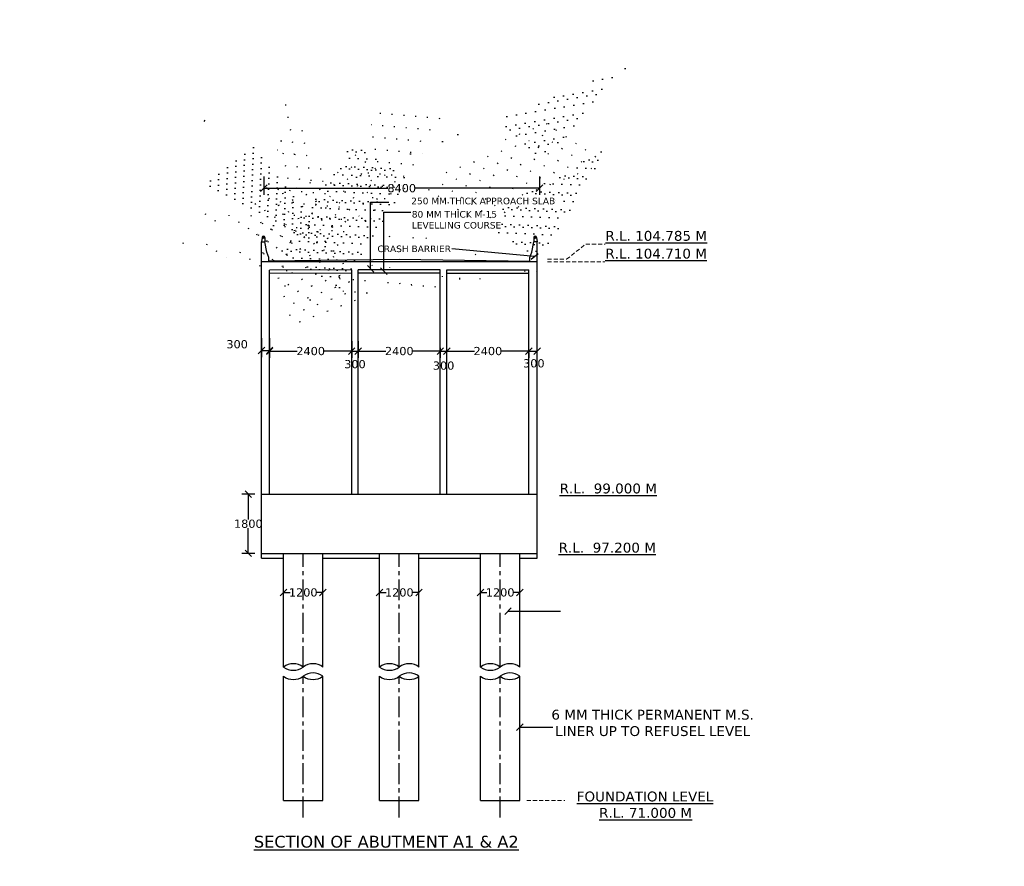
# Model space of a CAD drawing. Header units: millimetres. Extents: x -7746077780 to -3844657605, y -13315294818 to -6656873469.
# Tile 57 of 129: x -3871856291 to -3871826291, y -6657911807 to -6657886032. Entities that reach past the tile are written whole.
import ezdxf

# ---------------------------------------------------------------- set-up
doc = ezdxf.new("R2010")
doc.units = ezdxf.units.MM
doc.header["$MEASUREMENT"] = 0
doc.header["$PDMODE"] = 2
doc.linetypes.add('CENTER', pattern=[50.800000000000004, 31.75, -6.35, 6.35, -6.35])
doc.linetypes.add('HIDDEN', pattern=[0.375, 0.25, -0.125])
doc.layers.add('TEX', color=6, linetype='Continuous')
doc.layers.add('TEXT', color=7, linetype='Continuous')
doc.styles.get("Standard").update_dxf_attribs({"font": 'verdana.ttf', "height": 250})
doc.dimstyles.new('ISO-25', dxfattribs={"dimtxt": 250, "dimasz": 200, "dimexe": 200, "dimexo": 200, "dimgap": 0.02, "dimtad": 0, "dimtih": 1, "dimtoh": 1, "dimdec": 0, "dimdsep": 46, "dimtxsty": 'Standard', "dimblk": 'OBLIQUE', "dimcen": 150, "dimclrd": 1, "dimclre": 1, "dimclrt": 1, "dimadec": 0, "dimazin": 0, "dimtfac": 1, "dimtdec": 0, "dimtmove": 2, "dimatfit": 3, "dimldrblk": 'OBLIQUE', "dimfxl": 0, "dimarcsym": 0})
pattern_1 = [(49.99999999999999, (492906.1841540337, -498763.1500959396), (358.6300913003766, -31.37606749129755), [37.5, -412.5]), (355, (492906.1841540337, -498763.1500959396), (-69.37566680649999, 376.0960668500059), [30, -330]), (100.4514, (492936.0699934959, -498765.7647657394), (289.2546908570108, 344.7197710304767), [31.87009499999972, -350.5710559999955]), (46.18420000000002, (492906.1841540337, -498663.150097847), (533.620524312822, -82.75950716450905), [56.24999999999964, -618.7499999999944]), (96.63559999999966, (492950.652525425, -498670.0467500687), (467.3313527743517, 487.0589354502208), [47.80514399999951, -525.8564999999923]), (351.1842000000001, (492906.1841540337, -498663.150097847), (467.3309725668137, 487.0593004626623), [45, -495]), (21, (492956.1841540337, -498688.1500959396), (298.4535260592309, -201.3094453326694), [37.5, -412.5]), (326, (492956.1841540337, -498688.1500959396), (121.6576659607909, 362.5750225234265), [30, -330]), (71.45140000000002, (492981.0552706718, -498704.9258985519), (420.1113142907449, 161.2652483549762), [31.87009499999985, -350.5710559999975]), (37.50000000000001, (492906.1841540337, -498763.1500959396), (6.079927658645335, 166.4469269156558), [0, -326, 0, -335, 0, -331.25]), (7.499999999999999, (492906.1841540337, -498763.1500959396), (131.5347687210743, 197.2058559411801), [0, -191, 0, -318.5, 0, -126.25]), (327.5, (492794.6841540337, -498763.1500959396), (266.9112180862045, -11.2774358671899), [0, -125, 0, -390, 0, -517.5]), (317.5, (492744.6841540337, -498763.1500959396), (291.5930846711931, 50.0524911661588), [0, -162.5, 0, -259, 0, -367.5])]

# ---------------------------------------------------------------- blocks, each defined once
blk = doc.blocks.new('_Oblique')
at = {"color": 0, "linetype": 'ByBlock', "lineweight": -2}
blk.add_line((-0.5, -0.5), (0.5, 0.5), dxfattribs=at)
blk = doc.blocks.new('*D667')
at = {"color": 1, "lineweight": -2, "ltscale": 20, "transparency": 16777216}
for p, q in [((-3871848252.621595, -6657903270.428214), (-3871848252.621595, -6657903270.428212)), ((-3871848252.621595, -6657903470.428212), (-3871848055.176854, -6657903470.428212)), ((-3871847052.621596, -6657903470.428212), (-3871847250.066337, -6657903470.428212))]:
    blk.add_line(p, q, dxfattribs=at)
at = {"layer": 'Defpoints', "color": 0, "ltscale": 20, "transparency": 16777216}
for p in [(-3871848252.621595, -6657903470.428214), (-3871847052.621596, -6657903470.428212), (-3871847052.621596, -6657903470.428212)]:
    blk.add_point(p, dxfattribs=at)
at = {"color": 1, "lineweight": -2, "ltscale": 20, "transparency": 16777216, "xscale": 200, "yscale": 200, "zscale": 200, "rotation": 180}
blk.add_blockref('_Oblique', (-3871848252.621595, -6657903470.428212), dxfattribs=at)
at = {"color": 1, "lineweight": -2, "ltscale": 20, "transparency": 16777216, "xscale": 200, "yscale": 200, "zscale": 200}
blk.add_blockref('_Oblique', (-3871847052.621596, -6657903470.428212), dxfattribs=at)
at = {"color": 1, "ltscale": 20, "transparency": 16777216, "insert": (-3871847652.621595, -6657903470.428212), "char_height": 250, "attachment_point": 5}
blk.add_mtext('1200', dxfattribs=at)
blk = doc.blocks.new('*D668')
at = {"color": 1, "lineweight": -2, "ltscale": 20, "transparency": 16777216}
for p, q in [((-3871841052.621595, -6657903270.428214), (-3871841052.621595, -6657903270.428212)), ((-3871842252.621594, -6657903470.428212), (-3871842055.176853, -6657903470.428212)), ((-3871841052.621595, -6657903470.428212), (-3871841250.066336, -6657903470.428212))]:
    blk.add_line(p, q, dxfattribs=at)
at = {"layer": 'Defpoints', "color": 0, "ltscale": 20, "transparency": 16777216}
for p in [(-3871842252.621594, -6657903470.428212), (-3871842252.621594, -6657903470.428212), (-3871841052.621595, -6657903470.428214)]:
    blk.add_point(p, dxfattribs=at)
at = {"color": 1, "lineweight": -2, "ltscale": 20, "transparency": 16777216, "xscale": 200, "yscale": 200, "zscale": 200, "rotation": 180}
blk.add_blockref('_Oblique', (-3871842252.621594, -6657903470.428212), dxfattribs=at)
at = {"color": 1, "lineweight": -2, "ltscale": 20, "transparency": 16777216, "xscale": 200, "yscale": 200, "zscale": 200}
blk.add_blockref('_Oblique', (-3871841052.621595, -6657903470.428212), dxfattribs=at)
at = {"color": 1, "ltscale": 20, "transparency": 16777216, "insert": (-3871841652.621594, -6657903470.428212), "char_height": 250, "attachment_point": 5}
blk.add_mtext('1200', dxfattribs=at)
blk = doc.blocks.new('*D669')
at = {"color": 1, "lineweight": -2, "ltscale": 20, "transparency": 16777216}
for p, q in [((-3871845325.538973, -6657903270.428212), (-3871845325.538973, -6657903270.42821)), ((-3871844125.538973, -6657903270.428212), (-3871844125.538973, -6657903270.42821)), ((-3871845325.538973, -6657903470.42821), (-3871845128.094232, -6657903470.42821)), ((-3871844125.538973, -6657903470.42821), (-3871844322.983714, -6657903470.42821))]:
    blk.add_line(p, q, dxfattribs=at)
at = {"layer": 'Defpoints', "color": 0, "ltscale": 20, "transparency": 16777216}
for p in [(-3871845325.538973, -6657903470.42821), (-3871845325.538973, -6657903470.428212), (-3871844125.538973, -6657903470.428212)]:
    blk.add_point(p, dxfattribs=at)
at = {"color": 1, "lineweight": -2, "ltscale": 20, "transparency": 16777216, "xscale": 200, "yscale": 200, "zscale": 200, "rotation": 180}
blk.add_blockref('_Oblique', (-3871845325.538973, -6657903470.42821), dxfattribs=at)
at = {"color": 1, "lineweight": -2, "ltscale": 20, "transparency": 16777216, "xscale": 200, "yscale": 200, "zscale": 200}
blk.add_blockref('_Oblique', (-3871844125.538973, -6657903470.42821), dxfattribs=at)
at = {"color": 1, "ltscale": 20, "transparency": 16777216, "insert": (-3871844725.538973, -6657903470.42821), "char_height": 250, "attachment_point": 5}
blk.add_mtext('1200', dxfattribs=at)
blk = doc.blocks.new('*D670')
at = {"color": 1, "lineweight": -2, "ltscale": 20, "transparency": 16777216}
for p, q in [((-3871849125.538971, -6657900478.731065), (-3871849525.538975, -6657900478.731065)), ((-3871849325.538975, -6657900478.731065), (-3871849325.538975, -6657901248.002535)), ((-3871849325.538975, -6657902278.731063), (-3871849325.538975, -6657901509.459593)), ((-3871849125.538973, -6657902278.731063), (-3871849525.538975, -6657902278.731063))]:
    blk.add_line(p, q, dxfattribs=at)
at = {"layer": 'Defpoints', "color": 0, "ltscale": 20, "transparency": 16777216}
for p in [(-3871848925.538971, -6657900478.731065), (-3871849325.538975, -6657902278.731063), (-3871848925.538973, -6657902278.731063)]:
    blk.add_point(p, dxfattribs=at)
at = {"color": 1, "lineweight": -2, "ltscale": 20, "transparency": 16777216, "xscale": 200, "yscale": 200, "zscale": 200}
for p, rotation in [((-3871849325.538975, -6657900478.731065), 90), ((-3871849325.538975, -6657902278.731063), 270)]:
    blk.add_blockref('_Oblique', p, dxfattribs=dict(at, rotation=rotation))
at = {"color": 1, "ltscale": 20, "transparency": 16777216, "insert": (-3871849325.538974, -6657901378.731065), "char_height": 250, "attachment_point": 5}
blk.add_mtext('1800', dxfattribs=at)
blk = doc.blocks.new('*D671')
at = {"color": 1, "lineweight": -2, "ltscale": 20, "transparency": 16777216}
for p, q in [((-3871848925.53897, -6657895723.286179), (-3871848925.53897, -6657896303.015042)), ((-3871848675.53897, -6657895723.286179), (-3871848675.53897, -6657896303.015042)), ((-3871848925.53897, -6657896103.015042), (-3871848675.53897, -6657896103.015042))]:
    blk.add_line(p, q, dxfattribs=at)
at = {"layer": 'Defpoints', "color": 0, "ltscale": 20, "transparency": 16777216}
for p in [(-3871848925.53897, -6657895523.286179), (-3871848675.53897, -6657895523.286179), (-3871848675.53897, -6657896103.015042)]:
    blk.add_point(p, dxfattribs=at)
at = {"color": 1, "lineweight": -2, "ltscale": 20, "transparency": 16777216, "xscale": 200, "yscale": 200, "zscale": 200, "rotation": 180}
blk.add_blockref('_Oblique', (-3871848925.53897, -6657896103.015042), dxfattribs=at)
at = {"color": 1, "lineweight": -2, "ltscale": 20, "transparency": 16777216, "xscale": 200, "yscale": 200, "zscale": 200}
blk.add_blockref('_Oblique', (-3871848675.53897, -6657896103.015042), dxfattribs=at)
at = {"color": 1, "ltscale": 20, "transparency": 16777216, "insert": (-3871849666.170273, -6657895913.381297), "char_height": 250, "attachment_point": 5}
blk.add_mtext('300', dxfattribs=at)
blk = doc.blocks.new('*D672')
at = {"color": 1, "lineweight": -2, "ltscale": 20, "transparency": 16777216}
for p, q in [((-3871846175.538972, -6657895823.286178), (-3871846175.538972, -6657896321.610402)), ((-3871845975.538971, -6657895823.286178), (-3871845975.538971, -6657896321.610402)), ((-3871846175.538972, -6657896121.610402), (-3871845975.538971, -6657896121.610402))]:
    blk.add_line(p, q, dxfattribs=at)
at = {"layer": 'Defpoints', "color": 0, "ltscale": 20, "transparency": 16777216}
for p in [(-3871846175.538972, -6657895623.286178), (-3871845975.538971, -6657895623.286178), (-3871845975.538971, -6657896121.610402)]:
    blk.add_point(p, dxfattribs=at)
at = {"color": 1, "lineweight": -2, "ltscale": 20, "transparency": 16777216, "xscale": 200, "yscale": 200, "zscale": 200, "rotation": 180}
blk.add_blockref('_Oblique', (-3871846175.538972, -6657896121.610402), dxfattribs=at)
at = {"color": 1, "lineweight": -2, "ltscale": 20, "transparency": 16777216, "xscale": 200, "yscale": 200, "zscale": 200}
blk.add_blockref('_Oblique', (-3871845975.538971, -6657896121.610402), dxfattribs=at)
at = {"color": 1, "ltscale": 20, "transparency": 16777216, "insert": (-3871846075.538971, -6657896519.796741), "char_height": 250, "attachment_point": 5}
blk.add_mtext('300', dxfattribs=at)
blk = doc.blocks.new('*D673')
at = {"color": 1, "lineweight": -2, "ltscale": 20, "transparency": 16777216}
for p, q in [((-3871848675.53897, -6657895923.286178), (-3871848675.53897, -6657896321.610402)), ((-3871846175.538972, -6657895923.286178), (-3871846175.538972, -6657896321.610402)), ((-3871848675.53897, -6657896121.610402), (-3871847837.916258, -6657896121.610402)), ((-3871846175.538972, -6657896121.610402), (-3871847013.161684, -6657896121.610402))]:
    blk.add_line(p, q, dxfattribs=at)
at = {"layer": 'Defpoints', "color": 0, "ltscale": 20, "transparency": 16777216}
for p in [(-3871848675.53897, -6657895723.286178), (-3871846175.538972, -6657895723.286178), (-3871846175.538972, -6657896121.610402)]:
    blk.add_point(p, dxfattribs=at)
at = {"color": 1, "lineweight": -2, "ltscale": 20, "transparency": 16777216, "xscale": 200, "yscale": 200, "zscale": 200, "rotation": 180}
blk.add_blockref('_Oblique', (-3871848675.53897, -6657896121.610402), dxfattribs=at)
at = {"color": 1, "lineweight": -2, "ltscale": 20, "transparency": 16777216, "xscale": 200, "yscale": 200, "zscale": 200}
blk.add_blockref('_Oblique', (-3871846175.538972, -6657896121.610402), dxfattribs=at)
at = {"color": 1, "ltscale": 20, "transparency": 16777216, "insert": (-3871847425.538971, -6657896121.610402), "char_height": 250, "attachment_point": 5}
blk.add_mtext('2400', dxfattribs=at)
blk = doc.blocks.new('*D674')
at = {"color": 1, "lineweight": -2, "ltscale": 20, "transparency": 16777216}
for p, q in [((-3871845975.538971, -6657896023.286179), (-3871845975.538971, -6657896322.011914)), ((-3871843475.538972, -6657896023.286179), (-3871843475.538972, -6657896322.011914)), ((-3871845975.538971, -6657896122.011914), (-3871845137.916259, -6657896122.011914)), ((-3871843475.538972, -6657896122.011914), (-3871844313.161685, -6657896122.011914))]:
    blk.add_line(p, q, dxfattribs=at)
at = {"layer": 'Defpoints', "color": 0, "ltscale": 20, "transparency": 16777216}
for p in [(-3871845975.538971, -6657895823.286179), (-3871843475.538972, -6657895823.286179), (-3871843475.538972, -6657896122.011914)]:
    blk.add_point(p, dxfattribs=at)
at = {"color": 1, "lineweight": -2, "ltscale": 20, "transparency": 16777216, "xscale": 200, "yscale": 200, "zscale": 200, "rotation": 180}
blk.add_blockref('_Oblique', (-3871845975.538971, -6657896122.011914), dxfattribs=at)
at = {"color": 1, "lineweight": -2, "ltscale": 20, "transparency": 16777216, "xscale": 200, "yscale": 200, "zscale": 200}
blk.add_blockref('_Oblique', (-3871843475.538972, -6657896122.011914), dxfattribs=at)
at = {"color": 1, "ltscale": 20, "transparency": 16777216, "insert": (-3871844725.538972, -6657896122.011914), "char_height": 250, "attachment_point": 5}
blk.add_mtext('2400', dxfattribs=at)
blk = doc.blocks.new('*D675')
at = {"color": 1, "lineweight": -2, "ltscale": 20, "transparency": 16777216}
for p, q in [((-3871843475.538972, -6657896023.286179), (-3871843475.538972, -6657896322.011914)), ((-3871843275.53897, -6657895996.517619), (-3871843275.53897, -6657895922.011914)), ((-3871843475.538972, -6657896122.011914), (-3871843275.53897, -6657896122.011914))]:
    blk.add_line(p, q, dxfattribs=at)
at = {"layer": 'Defpoints', "color": 0, "ltscale": 20, "transparency": 16777216}
for p in [(-3871843475.538972, -6657895823.286179), (-3871843275.53897, -6657896122.011914), (-3871843275.53897, -6657896196.517619)]:
    blk.add_point(p, dxfattribs=at)
at = {"color": 1, "lineweight": -2, "ltscale": 20, "transparency": 16777216, "xscale": 200, "yscale": 200, "zscale": 200, "rotation": 180}
blk.add_blockref('_Oblique', (-3871843475.538972, -6657896122.011914), dxfattribs=at)
at = {"color": 1, "lineweight": -2, "ltscale": 20, "transparency": 16777216, "xscale": 200, "yscale": 200, "zscale": 200}
blk.add_blockref('_Oblique', (-3871843275.53897, -6657896122.011914), dxfattribs=at)
at = {"color": 1, "ltscale": 20, "transparency": 16777216, "insert": (-3871843375.538971, -6657896564.562572), "char_height": 250, "attachment_point": 5}
blk.add_mtext('300', dxfattribs=at)
blk = doc.blocks.new('*D676')
at = {"color": 1, "lineweight": -2, "ltscale": 20, "transparency": 16777216}
for p, q in [((-3871840775.538975, -6657896002.952235), (-3871840775.538975, -6657895922.011914)), ((-3871840525.538973, -6657896002.952235), (-3871840525.538973, -6657895922.011914)), ((-3871840775.538975, -6657896122.011914), (-3871840525.538973, -6657896122.011914))]:
    blk.add_line(p, q, dxfattribs=at)
at = {"layer": 'Defpoints', "color": 0, "ltscale": 20, "transparency": 16777216}
for p in [(-3871840775.538975, -6657896202.952235), (-3871840525.538973, -6657896122.011914), (-3871840525.538973, -6657896202.952235)]:
    blk.add_point(p, dxfattribs=at)
at = {"color": 1, "lineweight": -2, "ltscale": 20, "transparency": 16777216, "xscale": 200, "yscale": 200, "zscale": 200, "rotation": 180}
blk.add_blockref('_Oblique', (-3871840775.538975, -6657896122.011914), dxfattribs=at)
at = {"color": 1, "lineweight": -2, "ltscale": 20, "transparency": 16777216, "xscale": 200, "yscale": 200, "zscale": 200}
blk.add_blockref('_Oblique', (-3871840525.538973, -6657896122.011914), dxfattribs=at)
at = {"color": 1, "ltscale": 20, "transparency": 16777216, "insert": (-3871840625.538974, -6657896495.107639), "char_height": 250, "attachment_point": 5}
blk.add_mtext('300', dxfattribs=at)
blk = doc.blocks.new('*D677')
at = {"color": 1, "lineweight": -2, "ltscale": 20, "transparency": 16777216}
for p, q in [((-3871843275.53897, -6657895996.517619), (-3871843275.53897, -6657895922.011914)), ((-3871843275.53897, -6657896122.011914), (-3871842437.91626, -6657896122.011914)), ((-3871840775.538975, -6657896122.011914), (-3871841613.161686, -6657896122.011914)), ((-3871840775.538975, -6657896162.482076), (-3871840775.538975, -6657896322.011914))]:
    blk.add_line(p, q, dxfattribs=at)
at = {"layer": 'Defpoints', "color": 0, "ltscale": 20, "transparency": 16777216}
for p in [(-3871840775.538975, -6657895962.482076), (-3871843275.53897, -6657896196.517619), (-3871840775.538975, -6657896122.011914)]:
    blk.add_point(p, dxfattribs=at)
at = {"color": 1, "lineweight": -2, "ltscale": 20, "transparency": 16777216, "xscale": 200, "yscale": 200, "zscale": 200, "rotation": 180}
blk.add_blockref('_Oblique', (-3871843275.53897, -6657896122.011914), dxfattribs=at)
at = {"color": 1, "lineweight": -2, "ltscale": 20, "transparency": 16777216, "xscale": 200, "yscale": 200, "zscale": 200}
blk.add_blockref('_Oblique', (-3871840775.538975, -6657896122.011914), dxfattribs=at)
at = {"color": 1, "ltscale": 20, "transparency": 16777216, "insert": (-3871842025.538973, -6657896122.011914), "char_height": 250, "attachment_point": 5}
blk.add_mtext('2400', dxfattribs=at)
blk = doc.blocks.new('*D678')
at = {"color": 1, "lineweight": -2, "ltscale": 20, "transparency": 16777216}
for p, q in [((-3871848850.891509, -6657890809.191936), (-3871848850.891509, -6657891362.105021)), ((-3871840450.891509, -6657890809.191938), (-3871840450.891509, -6657891362.105021)), ((-3871848850.891509, -6657891162.105021), (-3871845066.542805, -6657891162.105021)), ((-3871840450.891509, -6657891162.105021), (-3871844235.240213, -6657891162.105021))]:
    blk.add_line(p, q, dxfattribs=at)
at = {"layer": 'Defpoints', "color": 0, "ltscale": 20, "transparency": 16777216}
for p in [(-3871848850.891509, -6657890609.191936), (-3871840450.891509, -6657890609.191938), (-3871840450.891509, -6657891162.105021)]:
    blk.add_point(p, dxfattribs=at)
at = {"color": 1, "lineweight": -2, "ltscale": 20, "transparency": 16777216, "xscale": 200, "yscale": 200, "zscale": 200, "rotation": 180}
blk.add_blockref('_Oblique', (-3871848850.891509, -6657891162.105021), dxfattribs=at)
at = {"color": 1, "lineweight": -2, "ltscale": 20, "transparency": 16777216, "xscale": 200, "yscale": 200, "zscale": 200}
blk.add_blockref('_Oblique', (-3871840450.891509, -6657891162.105021), dxfattribs=at)
at = {"color": 1, "ltscale": 20, "transparency": 16777216, "insert": (-3871844650.891509, -6657891162.105021), "char_height": 250, "attachment_point": 5}
blk.add_mtext('8400', dxfattribs=at)

msp = doc.modelspace()

# ---------------------------------------------------------------- hatches: boundary and pattern name
at = {"ltscale": 20}
h = msp.add_hatch(dxfattribs=at)
h.set_pattern_fill('AR-CONC', color=256, scale=50, style=0)
h.set_pattern_definition(pattern_1)
h.paths.add_polyline_path([(-3871846175.538974, -6657893748.535072), (-3871846175.538973, -6657893648.535073), (-3871848675.538969, -6657893655.155548), (-3871848675.538969, -6657893755.155547)])
h = msp.add_hatch(dxfattribs=at)
h.set_pattern_fill('AR-CONC', color=256, scale=50, style=0)
h.set_pattern_definition([(49.99999999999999, (492923.1841540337, -498763.1500959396), (358.6300913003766, -31.37606749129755), [37.5, -412.5]), (355, (492923.1841540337, -498763.1500959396), (-69.37566680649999, 376.0960668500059), [30, -330]), (100.4514, (492953.0699934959, -498765.7647657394), (289.2546908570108, 344.7197710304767), [31.87009499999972, -350.5710559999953]), (46.18420000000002, (492923.1841540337, -498663.150097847), (533.620524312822, -82.75950716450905), [56.24999999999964, -618.7499999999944]), (96.63559999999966, (492967.6525263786, -498670.0467500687), (467.3313527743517, 487.0589354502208), [47.8051439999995, -525.8564999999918]), (351.1842000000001, (492923.1841540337, -498663.150097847), (467.3309725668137, 487.0593004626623), [45, -495]), (21, (492973.1841540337, -498688.1500959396), (298.4535260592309, -201.3094453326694), [37.5, -412.5]), (326, (492973.1841540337, -498688.1500959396), (121.6576659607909, 362.5750225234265), [30, -330]), (71.45140000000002, (492998.0552706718, -498704.9258985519), (420.1113142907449, 161.2652483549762), [31.87009499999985, -350.5710559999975]), (37.50000000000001, (492923.1841540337, -498763.1500959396), (6.079927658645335, 166.4469269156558), [0, -326, 0, -335, 0, -331.25]), (7.499999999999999, (492923.1841540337, -498763.1500959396), (131.5347687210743, 197.2058559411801), [0, -191, 0, -318.5, 0, -126.25]), (327.5, (492811.6841540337, -498763.1500959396), (266.9112180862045, -11.2774358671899), [0, -125, 0, -390, 0, -517.5]), (317.5, (492761.6841540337, -498763.1500959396), (291.5930846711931, 50.0524911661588), [0, -162.5, 0, -259, 0, -367.5])])
h.paths.add_polyline_path([(-3871843442.53897, -6657893648.535074), (-3871845975.53897, -6657893648.535071), (-3871845975.53897, -6657893748.535072), (-3871843442.53897, -6657893748.535074)])
h = msp.add_hatch(dxfattribs=at)
h.set_pattern_fill('AR-CONC', color=256, scale=50, style=0)
h.set_pattern_definition(pattern_1)
h.paths.add_polyline_path([(-3871840725.538976, -6657893648.535071), (-3871843259.53897, -6657893648.535073), (-3871843259.53897, -6657893748.535074), (-3871840725.538976, -6657893748.535074)])

# ---------------------------------------------------------------- linework, layer by layer
for p, q in [((-3871848905.049281, -6657892665.191483), (-3871848925.538969, -6657892798.647618)), ((-3871848925.538969, -6657893398.647618), (-3871848925.538969, -6657892798.647618)), ((-3871848925.538969, -6657892798.647618), (-3871848825.538969, -6657892798.647618)), ((-3871848761.825156, -6657893113.862158), (-3871848825.538969, -6657892798.647618)), ((-3871840689.252788, -6657893113.862158), (-3871840625.538975, -6657892798.647618)), ((-3871840525.538975, -6657892798.647618), (-3871840625.538975, -6657892798.647618)), ((-3871840545.090976, -6657892665.191483), (-3871840524.601288, -6657892798.647618)), ((-3871840525.538975, -6657893398.647618), (-3871840525.538975, -6657892798.647618)), ((-3871848925.538975, -6657902428.731063), (-3871848925.53897, -6657893023.489623)), ((-3871848925.538973, -6657902278.731063), (-3871848925.538969, -6657893023.489625)), ((-3871840525.538973, -6657902428.731063), (-3871840525.538975, -6657893023.489625)), ((-3871840525.538975, -6657893398.647618), (-3871848925.53897, -6657893398.647621)), ((-3871848700.538969, -6657893273.647617), (-3871848761.825156, -6657893113.862158)), ((-3871848700.538969, -6657893398.647618), (-3871848700.538969, -6657893273.647617)), ((-3871840750.538975, -6657893273.647617), (-3871840689.252788, -6657893113.862158)), ((-3871840750.538975, -6657893398.647618), (-3871840750.538975, -6657893273.647617)), ((-3871840525.538975, -6657893398.647618), (-3871840750.538975, -6657893398.647618)), ((-3871846175.538973, -6657893648.163356), (-3871848675.53897, -6657893654.783831)), ((-3871846175.538973, -6657893648.535073), (-3871848675.53897, -6657893655.155548)), ((-3871848675.53897, -6657900485.351537), (-3871848675.53897, -6657893654.783833)), ((-3871846175.538974, -6657900478.731063), (-3871846175.538972, -6657893648.163359)), ((-3871845975.538973, -6657900478.731063), (-3871845975.53897, -6657893648.163359)), ((-3871843801.009318, -6657893648.163357), (-3871845975.53897, -6657893648.163356)), ((-3871843475.53897, -6657893648.535074), (-3871845975.53897, -6657893648.535073)), ((-3871843475.538973, -6657900478.731065), (-3871843475.53897, -6657893648.535076)), ((-3871843275.538973, -6657900478.731065), (-3871843275.53897, -6657893648.535076)), ((-3871843275.53897, -6657893648.535073), (-3871840775.538976, -6657893648.535071)), ((-3871840775.538976, -6657900485.351537), (-3871840775.538976, -6657893648.535074)), ((-3871846175.538973, -6657893748.535072), (-3871848675.53897, -6657893755.155547)), ((-3871843475.53897, -6657893748.535074), (-3871845975.53897, -6657893748.535072)), ((-3871843275.538973, -6657893748.535074), (-3871840775.538976, -6657893748.535074)), ((-3871848925.538971, -6657900478.731065), (-3871840525.538972, -6657900478.731065)), ((-3871840525.538973, -6657901628.731063), (-3871840525.538972, -6657900478.731065)), ((-3871848925.538975, -6657902278.731063), (-3871840525.538973, -6657902278.731063)), ((-3871848252.621595, -6657905740.428212), (-3871848252.621595, -6657902278.731063)), ((-3871847052.621596, -6657905740.428216), (-3871847052.621595, -6657902278.731063)), ((-3871845325.538973, -6657905740.428216), (-3871845325.538973, -6657902278.731062)), ((-3871844125.538973, -6657905740.428212), (-3871844125.538973, -6657902278.731062)), ((-3871842252.621594, -6657905740.428216), (-3871842252.621595, -6657902278.731063)), ((-3871841052.621595, -6657905740.428212), (-3871841052.621595, -6657902278.731063)), ((-3871848925.538975, -6657902428.731063), (-3871848252.621595, -6657902428.731063)), ((-3871847052.621595, -6657902428.731062), (-3871845325.538973, -6657902428.731062)), ((-3871844125.538973, -6657902428.731062), (-3871842252.621595, -6657902428.731063)), ((-3871841052.621595, -6657902428.731063), (-3871840525.538973, -6657902428.731063)), ((-3871848252.621596, -6657909798.731063), (-3871848252.621595, -6657906020.428215)), ((-3871847052.621596, -6657909798.731063), (-3871847052.621596, -6657906020.428215)), ((-3871845325.538973, -6657909798.731063), (-3871845325.538972, -6657906020.428215)), ((-3871844125.538973, -6657909798.731063), (-3871844125.538972, -6657906020.428215)), ((-3871842252.621595, -6657909798.731063), (-3871842252.621594, -6657906020.428215)), ((-3871841052.621595, -6657909798.731063), (-3871841052.621594, -6657906020.428215)), ((-3871848252.621596, -6657909798.731063), (-3871847052.621597, -6657909798.731064)), ((-3871845325.538973, -6657909798.731063), (-3871844125.538973, -6657909798.731064)), ((-3871842252.621595, -6657909798.731063), (-3871841052.621595, -6657909798.731064))]:
    msp.add_line(p, q, dxfattribs=at)
for points in [[(-3871848905.538969, -6657892665.191483), (-3871848905.049281, -6657892665.191483)], [(-3871848825.090969, -6657892665.191483), (-3871848824.601282, -6657892665.191483), (-3871848824.601282, -6657892798.647618)], [(-3871840625.049288, -6657892665.191483), (-3871840625.538975, -6657892665.191483), (-3871840625.538975, -6657892798.647618)], [(-3871840544.601287, -6657892665.191483), (-3871840545.090976, -6657892665.191483)], [(-3871848700.538969, -6657893368.433201), (-3871844726.03897, -6657893323.48962), (-3871840750.538975, -6657893382.807898)]]:
    msp.add_lwpolyline(points, dxfattribs=at)
for centre in [(-3871848868.468736, -6657892669.558954), (-3871840581.671521, -6657892669.558954)]:
    msp.add_circle(centre, 21.92134399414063, dxfattribs=at)
for centre, radius, start, end in [((-3871848865.070124, -6657892665.191483), 39.97915573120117, 0, 180), ((-3871840585.070132, -6657892665.191483), 39.97915573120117, 0, 180), ((-3871847952.621594, -6657906140.131763), 499.7628690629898, 53.10972106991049, 126.8902789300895), ((-3871847352.621598, -6657906140.131763), 499.7628690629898, 52.76006740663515, 126.8902789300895), ((-3871845025.53897, -6657906140.131763), 499.7628690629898, 53.10972106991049, 126.8902789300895), ((-3871844425.538974, -6657906140.131763), 499.7628690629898, 52.76006740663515, 126.8902789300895), ((-3871841952.621592, -6657906140.131763), 499.7628690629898, 53.10972106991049, 126.8902789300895), ((-3871841352.621596, -6657906140.131763), 499.7628690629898, 52.76006740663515, 126.8902789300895), ((-3871847952.621594, -6657905340.724668), 499.7628690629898, 233.1096992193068, 306.8903007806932), ((-3871847352.621598, -6657906420.131761), 499.7628690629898, 53.10964456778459, 126.8903554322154), ((-3871845025.53897, -6657905340.724668), 499.7628690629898, 233.1096992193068, 306.8903007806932), ((-3871844425.538974, -6657906420.131761), 499.7628690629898, 53.10964456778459, 126.8903554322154), ((-3871841952.621592, -6657905340.724668), 499.7628690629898, 233.1096992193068, 306.8903007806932), ((-3871841352.621596, -6657906420.131761), 499.7628690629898, 53.10964456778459, 126.8903554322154), ((-3871847952.621594, -6657905620.725235), 499.7628690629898, 233.1096445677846, 306.8903554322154), ((-3871847352.621598, -6657905620.724666), 499.7628690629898, 233.1096992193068, 306.8903007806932), ((-3871845025.53897, -6657905620.725235), 499.7628690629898, 233.1096445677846, 306.8903554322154), ((-3871844425.538974, -6657905620.724666), 499.7628690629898, 233.1096992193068, 306.8903007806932), ((-3871841952.621592, -6657905620.725235), 499.7628690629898, 233.1096445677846, 306.8903554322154), ((-3871841352.621596, -6657905620.724666), 499.7628690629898, 233.1096992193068, 306.8903007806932)]:
    msp.add_arc(centre, radius, start, end, dxfattribs=at)
at = {"layer": 'TEX', "color": 4, "linetype": 'CENTER', "ltscale": 20}
for p, q in [((-3871847652.621596, -6657905740.428216), (-3871847652.621595, -6657902278.731063)), ((-3871844725.538973, -6657905740.428214), (-3871844725.538973, -6657902278.731062)), ((-3871841652.621594, -6657905740.428216), (-3871841652.621595, -6657902278.731063)), ((-3871847652.621596, -6657910318.731063), (-3871847652.621596, -6657906020.428212)), ((-3871844725.538973, -6657910318.731063), (-3871844725.538973, -6657906020.428212)), ((-3871841652.621595, -6657910318.731063), (-3871841652.621594, -6657906020.428212))]:
    msp.add_line(p, q, dxfattribs=at)
at = {"layer": 'TEXT', "color": 2, "linetype": 'HIDDEN', "lineweight": 13, "ltscale": 500}
for p, q in [((-3871840208.295388, -6657893398.647618), (-3871838459.076545, -6657893398.647618)), ((-3871840841.595109, -6657909798.731063), (-3871839677.314107, -6657909798.731063))]:
    msp.add_line(p, q, dxfattribs=at)
msp.add_lwpolyline([(-3871840208.295389, -6657893323.489748), (-3871839629.731613, -6657893323.489748), (-3871839044.384031, -6657892862.752559), (-3871838454.384031, -6657892864.039245)], dxfattribs=at)

# ---------------------------------------------------------------- texts
at = {"ltscale": 20}
for s, insert, char_height, width, attachment_point in [('250 MM THICK APPROACH SLAB', (-3871842168.661672, -6657891450.881701), 200, 5099.898213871, 2), ('80 MM THICK M-15 \\PLEVELLING COURSE', (-3871844344.300163, -6657891856.336618), 200, 12720.00000000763, 1), ('{\\LR.L. 104.785 M}', (-3871836897.624823, -6657892462.354499), 300, 5399.898213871, 2), ('CRASH BARRIER', (-3871844271.658013, -6657892907.246471), 200, 5099.898213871, 2), ('{\\LR.L. 104.710 M}', (-3871836900.842455, -6657893003.500241), 300, 5399.898213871, 2), ('{\\LR.L.  99.000 M}', (-3871838359.083263, -6657900153.132503), 300, 5399.898213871, 2), ('{\\LR.L.  97.200 M}', (-3871838389.76023, -6657901954.776914), 300, 5399.898213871, 2), ('6 MM THICK PERMANENT M.S. LINER UP TO REFUSEL LEVEL', (-3871837006.228948, -6657907039.882397), 300, 6939.217535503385, 2), ('\\pi917.33;{\\LFOUNDATION LEVEL \\P\\pi1600.6;R.L. 71.000 M }', (-3871864754.112202, -6657909391.184772), 300, 6037.084575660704, 1), ('\\pi992.56;{\\LFOUNDATION LEVEL \\P\\pi1675.9;R.L. 71.000 M }', (-3871840313.326944, -6657909530.428212), 300, 6187.539030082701, 1), ('{\\LSECTION OF ABUTMENT A1 & A2}', (-3871845121.999638, -6657910877.988635), 360, 23232.62043682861, 2)]:
    msp.add_mtext(s, dxfattribs=dict(at, insert=insert, char_height=char_height, width=width, attachment_point=attachment_point))
at = {"layer": 'TEX', "insert": (-3871977977.093441, -6657866156.297498), "char_height": 360, "width": 51867.6690182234, "attachment_point": 1}
msp.add_mtext('{\\H1.4583x;\\LNOTES\\l :-\\P}\\P01. TYPE OF BRIDGE ^I^I         - HIGH LEVEL BRIDGE\\P\\P\\P02. LENGTH OF BRIDGE ^I         - 280.000 M. ( 14SPAN @ 20.000 M EACH C/C) \\P\\P\\P03. OVERALL WIDTH ^I^I         - 8.400 M.\\P\\P\\P04. CLEAR WIDTH^I^I         - 7.500 M.\\P\\P\\P05. FORMATION LEVEL^I^I         - R.L. 104.785 M.\\P\\P\\P06. HIGHEST FLOOD LEVEL^I         - R.L. 101.210 M.\\P\\P\\P07.LOWEST    BED  LEVEL              - R.L. 96.510 M.\\P\\P\\P08.SOFFIT LEVEL            ^I         - R.L. 102.710 M.\\P\\P \\P09.CATCHMENT AREA^I^I         - 569.000 SQ. KM.\\P\\P\\P10. DESIGN VELOCITY^I^I         - 2.870 M/SEC.\\P\\P\\P11. DESIGN DISCHARGE^I         - 2868.167 CUMEC.              \\P\\P\\P12.TYPE OF FOUNDATION^I         -  PILE FOUNDATION.\\P\\P\\P13.FOUNDATION LEVEL^I         - AS PER SHOWN IN DRAWING.\\P\\P\\P14. TYPE OF SUB-STRUCTURE        - PIER              - R.C.C. SOLID CIRCULAR PIER\\P^I^I^I^I^I^IABUTMENT - BOX TYPE\\P\\P15. TYPE OF SUPER STRUCTURE    - R.C.C. T - BEAM  SLAB \\P\\P\\P16. TYPE OF BEARING^I^I         - POT -  PTFE  BEARING\\P\\P\\P17. DESIGN LOADING{\\C1;^I                   }-  ONE LANE OF  CLASS 70R OR TWO LANES \\P^I^I^I^I^I^I FOR CLASS A{\\C1;\\P                                                                \\P}18. SBC FOR ABUTMENT/PIER        - 45 T/M².  \\P\\P\\P19. SBC FOR RETURN^I^I         - 20 T/M².  \\P\\P\\P20. WEARING COAT                           - MASTIC ASHPHALT 75 MM THICK. \\P\\pi-1080,l9717.8,t9717.8;(^IB.C. 50MM+ MASTIC ASPHALT 20MM)\\P\\pi0,l0,tz;\\P21. RAILING  - R.C.C. CRASH BARRIER AS PER STD.DRAWING.\\P\\P\\P21. APPROACH SLAB - R.C.C. STRUCTURAL AS PER APPROVED DRAWING.\\P\\P\\P22. EXPANSION JOINT - STRIPSEAL TYPE EXPANSION JOINT.\\P\\P\\P23. NAME PLATE,   DRAINAGE SPOUT ETC. AS PER MORT&H \\P^I^I^I   SPECIFICATION.\\P\\P                               ', dxfattribs=at)

# ---------------------------------------------------------------- dimensions: what is measured, and where the dimension line sits
at = {"ltscale": 20}
for base, p1, p2, text, picture, middle in [((-3871840450.891509, -6657891162.105021), (-3871848850.891509, -6657890609.191936), (-3871840450.891509, -6657890609.191938), '8400', '*D678', (-3871844650.891509, -6657891162.105021)), ((-3871846175.538972, -6657896121.610402), (-3871848675.53897, -6657895723.286178), (-3871846175.538972, -6657895723.286178), '2400', '*D673', (-3871847425.538971, -6657896121.610402)), ((-3871843475.538972, -6657896122.011914), (-3871845975.538971, -6657895823.286179), (-3871843475.538972, -6657895823.286179), '2400', '*D674', (-3871844725.538972, -6657896122.011914)), ((-3871840775.538975, -6657896122.011914), (-3871843275.53897, -6657896196.517619), (-3871840775.538975, -6657895962.482076), '2400', '*D677', (-3871842025.538973, -6657896122.011914))]:
    dim = msp.add_linear_dim(base=base, p1=p1, p2=p2, text=text, dimstyle='ISO-25', dxfattribs=at)
    dim.commit()
    dim.dimension.update_dxf_attribs({"geometry": picture, "text_midpoint": middle})
for base, p1, p2, picture, middle in [((-3871848675.53897, -6657896103.015042), (-3871848925.53897, -6657895523.286179), (-3871848675.53897, -6657895523.286179), '*D671', (-3871849666.170273, -6657895913.381297)), ((-3871845975.538971, -6657896121.610402), (-3871846175.538972, -6657895623.286178), (-3871845975.538971, -6657895623.286178), '*D672', (-3871846075.538971, -6657896519.796741)), ((-3871843275.53897, -6657896122.011914), (-3871843475.538972, -6657895823.286179), (-3871843275.53897, -6657896196.517619), '*D675', (-3871843375.538971, -6657896564.562572)), ((-3871840525.538973, -6657896122.011914), (-3871840775.538975, -6657896202.952235), (-3871840525.538973, -6657896202.952235), '*D676', (-3871840625.538974, -6657896495.107639))]:
    dim = msp.add_linear_dim(base=base, p1=p1, p2=p2, text='300', dimstyle='ISO-25', dxfattribs=at)
    dim.commit()
    dim.dimension.update_dxf_attribs({"geometry": picture, "text_midpoint": middle, "dimtype": 160})
for base, p1, p2, angle, picture, middle in [((-3871849325.538975, -6657902278.731063), (-3871848925.538971, -6657900478.731065), (-3871848925.538973, -6657902278.731063), 90, '*D670', (-3871849325.538974, -6657901378.731065)), ((-3871845325.538973, -6657903470.42821), (-3871844125.538973, -6657903470.428212), (-3871845325.538973, -6657903470.428212), 180, '*D669', (-3871844725.538973, -6657903470.42821)), ((-3871842252.621594, -6657903470.428212), (-3871841052.621595, -6657903470.428214), (-3871842252.621594, -6657903470.428212), 180, '*D668', (-3871841652.621594, -6657903470.428212))]:
    dim = msp.add_linear_dim(base=base, p1=p1, p2=p2, angle=angle, dimstyle='ISO-25', dxfattribs=at)
    dim.commit()
    dim.dimension.update_dxf_attribs({"geometry": picture, "text_midpoint": middle})
dim = msp.add_linear_dim(base=(-3871847052.621596, -6657903470.428212), p1=(-3871848252.621595, -6657903470.428214), p2=(-3871847052.621596, -6657903470.428212), dimstyle='ISO-25', dxfattribs=at)
dim.commit()
dim.dimension.update_dxf_attribs({"geometry": '*D667', "text_midpoint": (-3871847652.621595, -6657903470.428212)})

# ---------------------------------------------------------------- leaders
for points in [[(-3871845598.231512, -6657893618.710558), (-3871845598.231512, -6657891582.37054), (-3871845048.378247, -6657891582.37054)], [(-3871845198.117268, -6657893688.7367), (-3871845198.117268, -6657891895.881511), (-3871844371.101438, -6657891895.881511)], [(-3871840601.574938, -6657893236.338339), (-3871843123.327109, -6657893010.215902)], [(-3871841412.621593, -6657904040.42821), (-3871839813.403309, -6657904040.42821)], [(-3871841052.621592, -6657907572.897522), (-3871840043.403309, -6657907572.897522)]]:
    msp.add_leader(points, dimstyle='ISO-25', dxfattribs=at)

doc.saveas('drawing.dxf')
